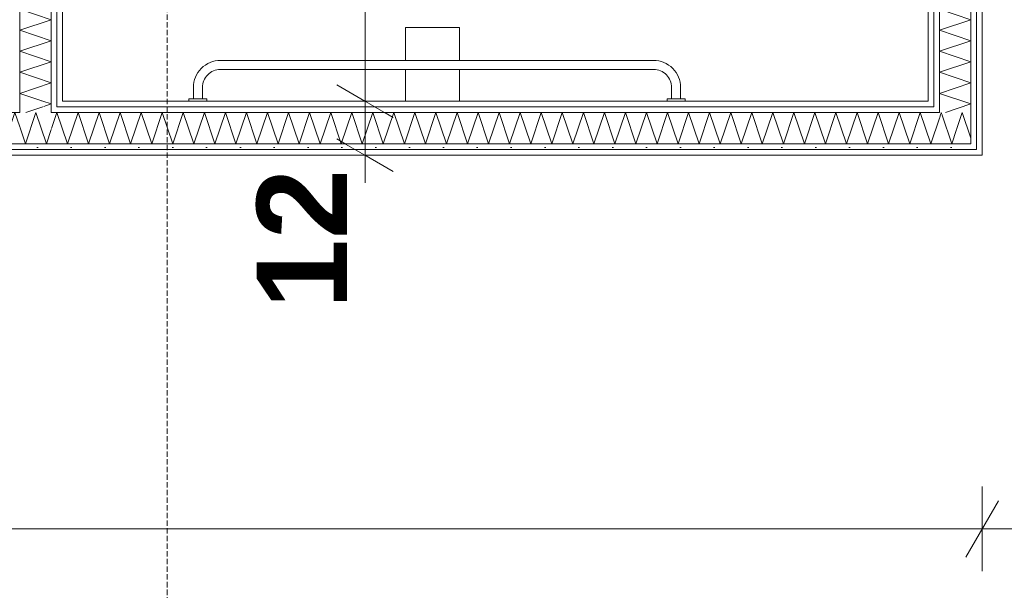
# Model space of a CAD drawing. Extents: x -7314 to 11761, y 144 to 9383.
# Tile 131 of 193: x 2996 to 3215, y 8239 to 8366. Entities that reach past the tile are written whole.
import ezdxf
from ezdxf.xclip import XClip

# ---------------------------------------------------------------- set-up
doc = ezdxf.new("R2010")
doc.units = 0
doc.header["$MEASUREMENT"] = 0
doc.header["$XCLIPFRAME"] = 0
doc.linetypes.add('Krawędzie ukryte', pattern=[68, 48, -20])
doc.linetypes.add('Wipeout_Contour', pattern=[20000, 0, -20000])
for name, color, linetype in [('FORMA - Arch 01 - 220-A Ściany', 7, 'Continuous'), ('FORMA - Arch 01 - 410-K Osie', 7, 'Continuous'), ('FORMA - Arch 01 - 540-I Ogrzewanie', 7, 'Continuous'), ('FORMA - Arch 02 - Strefy', 7, 'Continuous'), ('FORMA - Arch 04 - Wymiary ogólne', 7, 'Continuous')]:
    doc.layers.add(name, color=color, linetype=linetype)
doc.styles.add('STYL_AUTOMATYCZNY_2', font='arial.ttf')
doc.styles.add('STYL_AUTOMATYCZNY_9', font='arial.ttf')
pattern_1 = [(0, (4185.3, -5972.398), (0, 7.5), [0, -7.5])]

# ---------------------------------------------------------------- blocks, each defined once
blk = doc.blocks.new('*X118')
at = {"layer": 'FORMA - Arch 01 - 220-A Ściany', "color": 7, "linetype": 'Continuous', "lineweight": 5, "ltscale": 0.025}
for p, q in [((3200.53, 8345.08), (3200.63, 8345.4)), ((3200.63, 8345.4), (3200.85, 8344.76)), ((3204.03, 8341.58), (3205.3, 8345.4)), ((3205.3, 8345.4), (3207.21, 8339.68))]:
    blk.add_line(p, q, dxfattribs=at)
blk = doc.blocks.new('*X121')
at = {"layer": 'FORMA - Arch 01 - 220-A Ściany', "color": 7, "linetype": 'Continuous', "lineweight": 5, "ltscale": 0.025}
for p, q in [((3200.21, 8344.12), (3200.53, 8345.08)), ((3200.85, 8344.76), (3202.97, 8338.4)), ((3202.97, 8338.4), (3204.03, 8341.58))]:
    blk.add_line(p, q, dxfattribs=at)
blk = doc.blocks.new('*X122')
at = {"layer": 'FORMA - Arch 01 - 220-A Ściany', "color": 7, "linetype": 'Continuous', "lineweight": 5, "ltscale": 0.025}
for p, q in [((3003.37, 8341.62), (3004.63, 8345.4)), ((3004.63, 8345.4), (3006.97, 8338.4)), ((3006.97, 8338.4), (3009.3, 8345.4)), ((3009.3, 8345.4), (3011.63, 8338.4)), ((3011.63, 8338.4), (3013.97, 8345.4)), ((3013.97, 8345.4), (3016.3, 8338.4)), ((3016.3, 8338.4), (3018.63, 8345.4)), ((3018.63, 8345.4), (3020.97, 8338.4)), ((3020.97, 8338.4), (3023.3, 8345.4)), ((3023.3, 8345.4), (3025.63, 8338.4)), ((3025.63, 8338.4), (3027.97, 8345.4)), ((3027.97, 8345.4), (3030.3, 8338.4)), ((3030.3, 8338.4), (3032.63, 8345.4)), ((3032.63, 8345.4), (3034.97, 8338.4)), ((3034.97, 8338.4), (3037.3, 8345.4)), ((3037.3, 8345.4), (3039.63, 8338.4)), ((3039.63, 8338.4), (3041.97, 8345.4)), ((3041.97, 8345.4), (3044.3, 8338.4)), ((3044.3, 8338.4), (3046.63, 8345.4)), ((3046.63, 8345.4), (3048.97, 8338.4)), ((3048.97, 8338.4), (3051.3, 8345.4)), ((3051.3, 8345.4), (3053.63, 8338.4)), ((3053.63, 8338.4), (3055.97, 8345.4)), ((3055.97, 8345.4), (3058.3, 8338.4)), ((3058.3, 8338.4), (3060.63, 8345.4)), ((3060.63, 8345.4), (3062.97, 8338.4)), ((3062.97, 8338.4), (3065.3, 8345.4)), ((3065.3, 8345.4), (3067.63, 8338.4)), ((3067.63, 8338.4), (3069.97, 8345.4)), ((3069.97, 8345.4), (3072.3, 8338.4)), ((3072.3, 8338.4), (3074.63, 8345.4)), ((3074.63, 8345.4), (3076.97, 8338.4)), ((3076.97, 8338.4), (3079.3, 8345.4)), ((3079.3, 8345.4), (3081.63, 8338.4)), ((3081.63, 8338.4), (3083.97, 8345.4)), ((3083.97, 8345.4), (3086.3, 8338.4)), ((3086.3, 8338.4), (3088.63, 8345.4)), ((3088.63, 8345.4), (3090.97, 8338.4)), ((3090.97, 8338.4), (3093.3, 8345.4)), ((3093.3, 8345.4), (3095.63, 8338.4)), ((3095.63, 8338.4), (3097.97, 8345.4)), ((3097.97, 8345.4), (3100.3, 8338.4)), ((3100.3, 8338.4), (3102.63, 8345.4)), ((3102.63, 8345.4), (3104.97, 8338.4)), ((3104.97, 8338.4), (3107.3, 8345.4)), ((3107.3, 8345.4), (3109.63, 8338.4)), ((3109.63, 8338.4), (3111.97, 8345.4)), ((3111.97, 8345.4), (3114.3, 8338.4)), ((3114.3, 8338.4), (3116.63, 8345.4)), ((3116.63, 8345.4), (3118.97, 8338.4)), ((3118.97, 8338.4), (3121.3, 8345.4)), ((3121.3, 8345.4), (3123.63, 8338.4)), ((3123.63, 8338.4), (3125.97, 8345.4)), ((3125.97, 8345.4), (3128.3, 8338.4)), ((3128.3, 8338.4), (3130.63, 8345.4)), ((3130.63, 8345.4), (3132.97, 8338.4)), ((3132.97, 8338.4), (3135.3, 8345.4)), ((3135.3, 8345.4), (3137.63, 8338.4)), ((3137.63, 8338.4), (3139.97, 8345.4)), ((3139.97, 8345.4), (3142.3, 8338.4)), ((3142.3, 8338.4), (3144.63, 8345.4)), ((3144.63, 8345.4), (3146.97, 8338.4)), ((3146.97, 8338.4), (3149.3, 8345.4)), ((3149.3, 8345.4), (3151.63, 8338.4)), ((3151.63, 8338.4), (3153.97, 8345.4)), ((3153.97, 8345.4), (3156.3, 8338.4)), ((3156.3, 8338.4), (3158.63, 8345.4)), ((3158.63, 8345.4), (3160.97, 8338.4)), ((3160.97, 8338.4), (3163.3, 8345.4)), ((3163.3, 8345.4), (3165.63, 8338.4)), ((3165.63, 8338.4), (3167.97, 8345.4)), ((3167.97, 8345.4), (3170.3, 8338.4)), ((3170.3, 8338.4), (3172.63, 8345.4)), ((3172.63, 8345.4), (3174.97, 8338.4)), ((3174.97, 8338.4), (3177.3, 8345.4)), ((3177.3, 8345.4), (3179.63, 8338.4)), ((3179.63, 8338.4), (3181.97, 8345.4)), ((3181.97, 8345.4), (3184.3, 8338.4)), ((3184.3, 8338.4), (3186.63, 8345.4)), ((3186.63, 8345.4), (3188.97, 8338.4)), ((3188.97, 8338.4), (3191.3, 8345.4)), ((3191.3, 8345.4), (3193.63, 8338.4)), ((3193.63, 8338.4), (3195.97, 8345.4)), ((3195.97, 8345.4), (3198.3, 8338.4)), ((3198.3, 8338.4), (3200.21, 8344.12))]:
    blk.add_line(p, q, dxfattribs=at)
blk = doc.blocks.new('*X123')
at = {"layer": 'FORMA - Arch 01 - 220-A Ściany', "color": 7, "linetype": 'Continuous', "lineweight": 5, "ltscale": 0.025}
for p, q in [((2997.63, 8338.4), (2999.97, 8345.4)), ((2999.97, 8345.4), (3002.3, 8338.4)), ((2996.37, 8342.17), (2997.63, 8338.4)), ((3002.3, 8338.4), (3003.37, 8341.62))]:
    blk.add_line(p, q, dxfattribs=at)
blk = doc.blocks.new('*X124')
at = {"layer": 'FORMA - Arch 01 - 220-A Ściany', "color": 7, "linetype": 'Continuous', "lineweight": 5, "ltscale": 0.025}
for p, q in [((2801.97, 8339.4), (2803.97, 8345.4)), ((2803.97, 8345.4), (2806.3, 8338.4)), ((2806.3, 8338.4), (2808.63, 8345.4)), ((2808.63, 8345.4), (2810.97, 8338.4)), ((2810.97, 8338.4), (2813.3, 8345.4)), ((2813.3, 8345.4), (2815.63, 8338.4)), ((2815.63, 8338.4), (2817.97, 8345.4)), ((2817.97, 8345.4), (2820.3, 8338.4)), ((2820.3, 8338.4), (2822.63, 8345.4)), ((2822.63, 8345.4), (2824.97, 8338.4)), ((2824.97, 8338.4), (2827.3, 8345.4)), ((2827.3, 8345.4), (2829.63, 8338.4)), ((2829.63, 8338.4), (2831.97, 8345.4)), ((2831.97, 8345.4), (2834.3, 8338.4)), ((2834.3, 8338.4), (2836.63, 8345.4)), ((2836.63, 8345.4), (2838.97, 8338.4)), ((2838.97, 8338.4), (2841.3, 8345.4)), ((2841.3, 8345.4), (2843.63, 8338.4)), ((2843.63, 8338.4), (2845.97, 8345.4)), ((2845.97, 8345.4), (2848.3, 8338.4)), ((2848.3, 8338.4), (2850.63, 8345.4)), ((2850.63, 8345.4), (2852.97, 8338.4)), ((2852.97, 8338.4), (2855.3, 8345.4)), ((2855.3, 8345.4), (2857.63, 8338.4)), ((2857.63, 8338.4), (2859.97, 8345.4)), ((2859.97, 8345.4), (2862.3, 8338.4)), ((2862.3, 8338.4), (2864.63, 8345.4)), ((2864.63, 8345.4), (2866.97, 8338.4)), ((2866.97, 8338.4), (2869.3, 8345.4)), ((2869.3, 8345.4), (2871.63, 8338.4)), ((2871.63, 8338.4), (2873.97, 8345.4)), ((2873.97, 8345.4), (2876.3, 8338.4)), ((2876.3, 8338.4), (2878.63, 8345.4)), ((2878.63, 8345.4), (2880.97, 8338.4)), ((2880.97, 8338.4), (2883.3, 8345.4)), ((2883.3, 8345.4), (2885.63, 8338.4)), ((2885.63, 8338.4), (2887.97, 8345.4)), ((2887.97, 8345.4), (2890.3, 8338.4)), ((2890.3, 8338.4), (2892.63, 8345.4)), ((2892.63, 8345.4), (2894.97, 8338.4)), ((2894.97, 8338.4), (2897.3, 8345.4)), ((2897.3, 8345.4), (2899.63, 8338.4)), ((2899.63, 8338.4), (2901.97, 8345.4)), ((2901.97, 8345.4), (2904.3, 8338.4)), ((2904.3, 8338.4), (2906.63, 8345.4)), ((2906.63, 8345.4), (2908.97, 8338.4)), ((2908.97, 8338.4), (2911.3, 8345.4)), ((2911.3, 8345.4), (2913.63, 8338.4)), ((2913.63, 8338.4), (2915.97, 8345.4)), ((2915.97, 8345.4), (2918.3, 8338.4)), ((2918.3, 8338.4), (2920.63, 8345.4)), ((2920.63, 8345.4), (2922.97, 8338.4)), ((2922.97, 8338.4), (2925.3, 8345.4)), ((2925.3, 8345.4), (2927.63, 8338.4)), ((2927.63, 8338.4), (2929.97, 8345.4)), ((2929.97, 8345.4), (2932.3, 8338.4)), ((2932.3, 8338.4), (2934.63, 8345.4)), ((2934.63, 8345.4), (2936.97, 8338.4)), ((2936.97, 8338.4), (2939.3, 8345.4)), ((2939.3, 8345.4), (2941.63, 8338.4)), ((2941.63, 8338.4), (2943.97, 8345.4)), ((2943.97, 8345.4), (2946.3, 8338.4)), ((2946.3, 8338.4), (2948.63, 8345.4)), ((2948.63, 8345.4), (2950.97, 8338.4)), ((2950.97, 8338.4), (2953.3, 8345.4)), ((2953.3, 8345.4), (2955.63, 8338.4)), ((2955.63, 8338.4), (2957.97, 8345.4)), ((2957.97, 8345.4), (2960.3, 8338.4)), ((2960.3, 8338.4), (2962.63, 8345.4)), ((2962.63, 8345.4), (2964.97, 8338.4)), ((2964.97, 8338.4), (2967.3, 8345.4)), ((2967.3, 8345.4), (2969.63, 8338.4)), ((2969.63, 8338.4), (2971.97, 8345.4)), ((2971.97, 8345.4), (2974.3, 8338.4)), ((2974.3, 8338.4), (2976.63, 8345.4)), ((2976.63, 8345.4), (2978.97, 8338.4)), ((2978.97, 8338.4), (2981.3, 8345.4)), ((2981.3, 8345.4), (2983.63, 8338.4)), ((2983.63, 8338.4), (2985.97, 8345.4)), ((2985.97, 8345.4), (2988.3, 8338.4)), ((2988.3, 8338.4), (2990.63, 8345.4)), ((2990.63, 8345.4), (2992.97, 8338.4)), ((2992.97, 8338.4), (2995.3, 8345.4)), ((2995.3, 8345.4), (2996.37, 8342.17))]:
    blk.add_line(p, q, dxfattribs=at)
blk = doc.blocks.new('*X148')
at = {"layer": 'FORMA - Arch 01 - 220-A Ściany', "color": 7, "linetype": 'Continuous', "lineweight": 5, "ltscale": 0.025}
for p, q in [((3003.37, 8347.27), (3001.49, 8347.9)), ((3001.51, 8346.65), (3003.37, 8347.27))]:
    blk.add_line(p, q, dxfattribs=at)
blk = doc.blocks.new('*X149')
at = {"layer": 'FORMA - Arch 01 - 220-A Ściany', "color": 7, "linetype": 'Continuous', "lineweight": 5, "ltscale": 0.025}
blk.add_line((2997.76, 8345.4), (3001.51, 8346.65), dxfattribs=at)
blk = doc.blocks.new('*X151')
at = {"layer": 'FORMA - Arch 01 - 220-A Ściany', "color": 7, "linetype": 'Continuous', "lineweight": 5, "ltscale": 0.025}
for p, q in [((3003.37, 8365.94), (2996.37, 8368.27)), ((2996.37, 8363.6), (3003.37, 8365.94)), ((3003.37, 8361.27), (2996.37, 8363.6)), ((2996.37, 8358.94), (3003.37, 8361.27)), ((3003.37, 8356.6), (2996.37, 8358.94)), ((2996.37, 8354.27), (3003.37, 8356.6)), ((3003.37, 8351.94), (2996.37, 8354.27)), ((2996.37, 8349.6), (3003.37, 8351.94)), ((3001.49, 8347.9), (2996.37, 8349.6))]:
    blk.add_line(p, q, dxfattribs=at)
blk = doc.blocks.new('*X153')
at = {"layer": 'FORMA - Arch 01 - 220-A Ściany', "color": 7, "linetype": 'Continuous', "lineweight": 5, "ltscale": 0.025}
for p, q in [((3200.21, 8475.6), (3204.61, 8477.07)), ((3207.21, 8473.27), (3200.21, 8475.6)), ((3200.21, 8470.94), (3207.21, 8473.27)), ((3207.21, 8468.6), (3200.21, 8470.94)), ((3200.21, 8466.27), (3207.21, 8468.6)), ((3207.21, 8463.94), (3200.21, 8466.27)), ((3200.21, 8461.6), (3207.21, 8463.94)), ((3207.21, 8459.27), (3200.21, 8461.6)), ((3200.21, 8456.94), (3207.21, 8459.27)), ((3207.21, 8454.6), (3200.21, 8456.94)), ((3200.21, 8452.27), (3207.21, 8454.6)), ((3207.21, 8449.94), (3200.21, 8452.27)), ((3200.21, 8447.6), (3207.21, 8449.94)), ((3207.21, 8445.27), (3200.21, 8447.6)), ((3200.21, 8442.94), (3207.21, 8445.27)), ((3207.21, 8440.6), (3200.21, 8442.94)), ((3200.21, 8438.27), (3207.21, 8440.6)), ((3207.21, 8435.94), (3200.21, 8438.27)), ((3200.21, 8433.6), (3207.21, 8435.94)), ((3207.21, 8431.27), (3200.21, 8433.6)), ((3200.21, 8428.94), (3207.21, 8431.27)), ((3207.21, 8426.6), (3200.21, 8428.94)), ((3200.21, 8424.27), (3207.21, 8426.6)), ((3207.21, 8421.94), (3200.21, 8424.27)), ((3200.21, 8419.6), (3207.21, 8421.94)), ((3207.21, 8417.27), (3200.21, 8419.6)), ((3200.21, 8414.94), (3207.21, 8417.27)), ((3207.21, 8412.6), (3200.21, 8414.94)), ((3200.21, 8410.27), (3207.21, 8412.6)), ((3207.21, 8407.94), (3200.21, 8410.27)), ((3200.21, 8405.6), (3207.21, 8407.94)), ((3207.21, 8403.27), (3200.21, 8405.6)), ((3200.21, 8400.94), (3207.21, 8403.27)), ((3207.21, 8398.6), (3200.21, 8400.94)), ((3200.21, 8396.27), (3207.21, 8398.6)), ((3207.21, 8393.94), (3200.21, 8396.27)), ((3200.21, 8391.6), (3207.21, 8393.94)), ((3207.21, 8389.27), (3200.21, 8391.6)), ((3200.21, 8386.94), (3207.21, 8389.27)), ((3207.21, 8384.6), (3200.21, 8386.94)), ((3200.21, 8382.27), (3207.21, 8384.6)), ((3207.21, 8379.94), (3200.21, 8382.27)), ((3200.21, 8377.6), (3207.21, 8379.94)), ((3207.21, 8375.27), (3200.21, 8377.6)), ((3200.21, 8372.94), (3207.21, 8375.27)), ((3207.21, 8370.6), (3200.21, 8372.94)), ((3200.21, 8368.27), (3207.21, 8370.6)), ((3207.21, 8365.94), (3200.21, 8368.27)), ((3200.21, 8363.6), (3207.21, 8365.94)), ((3207.21, 8361.27), (3200.21, 8363.6)), ((3200.21, 8358.94), (3207.21, 8361.27)), ((3207.21, 8356.6), (3200.21, 8358.94)), ((3200.21, 8354.27), (3207.21, 8356.6)), ((3207.21, 8351.94), (3200.21, 8354.27)), ((3200.21, 8349.6), (3207.21, 8351.94)), ((3207.21, 8347.27), (3200.21, 8349.6)), ((3201.59, 8345.4), (3207.21, 8347.27))]:
    blk.add_line(p, q, dxfattribs=at)
blk = doc.blocks.new('Rysunek_1_1', base_point=(4185.3, -5972.4))
at = {"layer": 'FORMA - Arch 01 - 220-A Ściany', "linetype": 'Continuous', "lineweight": 5}
h = blk.add_hatch(dxfattribs=at)
h.set_pattern_fill('Gips_0001', style=0, pattern_type=2)
h.set_pattern_definition(pattern_1)
h.paths.add_polyline_path([(2995.12, 8345.4), (2996.37, 8345.4), (2996.37, 8346.65), (2995.12, 8346.65)])
at = {"layer": 'FORMA - Arch 04 - Wymiary ogólne', "color": 154, "linetype": 'Continuous', "lineweight": 13, "ltscale": 0.025}
for p, q in [((3209.71, 8262.42), (3209.71, 8243.67)), ((3206.1, 8246.79), (3213.32, 8259.29)), ((3209.71, 8253.04), (2427.21, 8253.04)), ((4190.62, 8253.04), (3209.71, 8253.04))]:
    blk.add_line(p, q, dxfattribs=at)
at = {"layer": 'FORMA - Arch 04 - Wymiary ogólne', "color": 154, "linetype": 'Continuous', "lineweight": 13, "insert": (3068.92, 8301.78), "char_height": 20, "width": 30.509, "attachment_point": 7, "rotation": 90, "style": 'STYL_AUTOMATYCZNY_9'}
blk.add_mtext('\\A1;{\\pql;\\fArial|b1|i0|c238|p0;\\W1.000000;12}', dxfattribs=at)
at = {"color": 254, "linetype": 'Wipeout_Contour', "lineweight": 0, "ltscale": 26799.644008}
blk.add_wipeout([(3209.71, 8337.15), (3208.46, 8337.15), (3209.71, 8335.9)], dxfattribs=at).dxf.layer = 'FORMA - Arch 01 - 220-A Ściany'
at = {"color": 254, "linetype": 'Wipeout_Contour', "lineweight": 0, "ltscale": 36392.855395}
blk.add_wipeout([(3197.71, 8756.9), (3005.87, 8756.9), (3005.87, 8347.9), (3197.71, 8347.9)], dxfattribs=at).dxf.layer = 'FORMA - Arch 02 - Strefy'
at = {"layer": 'FORMA - Arch 01 - 220-A Ściany', "linetype": 'Continuous', "lineweight": 5}
h = blk.add_hatch(dxfattribs=at)
h.set_pattern_fill('Gips_0001', style=0, pattern_type=2)
h.set_pattern_definition(pattern_1)
h.paths.add_polyline_path([(3209.71, 8337.15), (3208.46, 8337.15), (3209.71, 8335.9)])
at = {"color": 254, "linetype": 'Wipeout_Contour', "lineweight": 0, "ltscale": 26818.188292}
blk.add_wipeout([(3198.96, 8347.9), (3197.71, 8347.9), (3198.96, 8346.65)], dxfattribs=at).dxf.layer = 'FORMA - Arch 01 - 220-A Ściany'
at = {"layer": 'FORMA - Arch 01 - 220-A Ściany', "linetype": 'Continuous', "lineweight": 5}
h = blk.add_hatch(dxfattribs=at)
h.set_pattern_fill('Gips_0001', style=0, pattern_type=2)
h.set_pattern_definition(pattern_1)
h.paths.add_polyline_path([(3198.96, 8347.9), (3197.71, 8347.9), (3198.96, 8346.65)])
at = {"color": 254, "linetype": 'Wipeout_Contour', "lineweight": 0, "ltscale": 26801.796992}
blk.add_wipeout([(3208.46, 8338.4), (3207.21, 8338.4), (3208.46, 8337.15)], dxfattribs=at).dxf.layer = 'FORMA - Arch 01 - 220-A Ściany'
at = {"layer": 'FORMA - Arch 01 - 220-A Ściany', "linetype": 'Continuous', "lineweight": 5}
h = blk.add_hatch(dxfattribs=at)
h.set_pattern_fill('Gips_0001', style=0, pattern_type=2)
h.set_pattern_definition(pattern_1)
h.paths.add_polyline_path([(3208.46, 8338.4), (3207.21, 8338.4), (3208.46, 8337.15)])
at = {"color": 254, "linetype": 'Wipeout_Contour', "lineweight": 0, "ltscale": 26816.028653}
blk.add_wipeout([(3200.21, 8346.65), (3198.96, 8346.65), (3200.21, 8345.4)], dxfattribs=at).dxf.layer = 'FORMA - Arch 01 - 220-A Ściany'
at = {"layer": 'FORMA - Arch 01 - 220-A Ściany', "linetype": 'Continuous', "lineweight": 5}
h = blk.add_hatch(dxfattribs=at)
h.set_pattern_fill('Gips_0001', style=0, pattern_type=2)
h.set_pattern_definition(pattern_1)
h.paths.add_polyline_path([(3200.21, 8346.65), (3198.96, 8346.65), (3200.21, 8345.4)])
at = {"color": 254, "linetype": 'Wipeout_Contour', "lineweight": 0, "ltscale": 26797.4544}
blk.add_wipeout([(3208.46, 8337.15), (3208.46, 8335.9), (3209.71, 8335.9)], dxfattribs=at).dxf.layer = 'FORMA - Arch 01 - 220-A Ściany'
at = {"layer": 'FORMA - Arch 01 - 220-A Ściany', "linetype": 'Continuous', "lineweight": 5}
h = blk.add_hatch(dxfattribs=at)
h.set_pattern_fill('Gips_0001', style=0, pattern_type=2)
h.set_pattern_definition(pattern_1)
h.paths.add_polyline_path([(3208.46, 8337.15), (3208.46, 8335.9), (3209.71, 8335.9)])
at = {"layer": 'FORMA - Arch 01 - 220-A Ściany', "color": 7, "linetype": 'Continuous', "lineweight": 15, "ltscale": 0.025, "flags": 128}
blk.add_lwpolyline([(3209.71, 8335.9), (3209.71, 8337.15)], dxfattribs=at)
at = {"color": 254, "linetype": 'Wipeout_Contour', "lineweight": 0, "ltscale": 26815.997792}
blk.add_wipeout([(3197.71, 8347.9), (3197.71, 8346.65), (3198.96, 8346.65)], dxfattribs=at).dxf.layer = 'FORMA - Arch 01 - 220-A Ściany'
at = {"color": 254, "linetype": 'Wipeout_Contour', "lineweight": 0, "ltscale": 26812.625013}
blk.add_wipeout([(3207.21, 8345.4), (3200.21, 8345.4), (3207.21, 8338.4)], dxfattribs=at).dxf.layer = 'FORMA - Arch 01 - 220-A Ściany'
at = {"layer": 'FORMA - Arch 01 - 220-A Ściany', "linetype": 'Continuous', "lineweight": 5}
h = blk.add_hatch(dxfattribs=at)
h.set_pattern_fill('Gips_0001', style=0, pattern_type=2)
h.set_pattern_definition(pattern_1)
h.paths.add_polyline_path([(3197.71, 8347.9), (3197.71, 8346.65), (3198.96, 8346.65)])
at = {"color": 7, "linetype": 'Continuous', "lineweight": 13, "ltscale": 0.025}
blk.add_blockref('*X118', (0, 0), dxfattribs=at)
at = {"color": 254, "linetype": 'Wipeout_Contour', "lineweight": 0, "ltscale": 35438.717045}
blk.add_wipeout([(2776.55, 8337.15), (2776.55, 8335.9), (3208.46, 8335.9), (3208.46, 8337.15)], dxfattribs=at).dxf.layer = 'FORMA - Arch 01 - 220-A Ściany'
at = {"layer": 'FORMA - Arch 01 - 220-A Ściany', "linetype": 'Continuous', "lineweight": 5}
h = blk.add_hatch(dxfattribs=at)
h.set_pattern_fill('Gips_0001', style=0, pattern_type=2)
h.set_pattern_definition(pattern_1)
h.paths.add_polyline_path([(2776.55, 8337.15), (2776.55, 8335.9), (3208.46, 8335.9), (3208.46, 8337.15)])
at = {"layer": 'FORMA - Arch 01 - 220-A Ściany', "color": 7, "linetype": 'Continuous', "lineweight": 15, "ltscale": 0.025, "flags": 128}
blk.add_lwpolyline([(2776.55, 8335.9), (3209.71, 8335.9)], dxfattribs=at)
at = {"layer": 'FORMA - Arch 04 - Wymiary ogólne', "color": 154, "linetype": 'Continuous', "lineweight": 13, "ltscale": 0.025}
for p, q in [((3082.3, 8335.9), (3063.55, 8335.9)), ((3072.92, 8329.78), (3072.92, 8335.9))]:
    blk.add_line(p, q, dxfattribs=at)
at = {"color": 254, "linetype": 'Wipeout_Contour', "lineweight": 0, "ltscale": 35621.589824}
blk.add_wipeout([(3005.87, 8346.65), (3197.71, 8346.65), (3197.71, 8347.9), (3005.87, 8347.9)], dxfattribs=at).dxf.layer = 'FORMA - Arch 01 - 220-A Ściany'
at = {"color": 254, "linetype": 'Wipeout_Contour', "lineweight": 0, "ltscale": 26813.838257}
blk.add_wipeout([(3198.96, 8346.65), (3198.96, 8345.4), (3200.21, 8345.4)], dxfattribs=at).dxf.layer = 'FORMA - Arch 01 - 220-A Ściany'
at = {"layer": 'FORMA - Arch 01 - 220-A Ściany', "linetype": 'Continuous', "lineweight": 5}
h = blk.add_hatch(dxfattribs=at)
h.set_pattern_fill('Gips_0001', style=0, pattern_type=2)
h.set_pattern_definition(pattern_1)
h.paths.add_polyline_path([(3005.87, 8346.65), (3197.71, 8346.65), (3197.71, 8347.9), (3005.87, 8347.9)])
h = blk.add_hatch(dxfattribs=at)
h.set_pattern_fill('Gips_0001', style=0, pattern_type=2)
h.set_pattern_definition(pattern_1)
h.paths.add_polyline_path([(3198.96, 8346.65), (3198.96, 8345.4), (3200.21, 8345.4)])
at = {"color": 254, "linetype": 'Wipeout_Contour', "lineweight": 0, "ltscale": 26799.607279}
blk.add_wipeout([(3207.21, 8338.4), (3207.21, 8337.15), (3208.46, 8337.15)], dxfattribs=at).dxf.layer = 'FORMA - Arch 01 - 220-A Ściany'
at = {"layer": 'FORMA - Arch 01 - 220-A Ściany', "linetype": 'Continuous', "lineweight": 5}
h = blk.add_hatch(dxfattribs=at)
h.set_pattern_fill('Gips_0001', style=0, pattern_type=2)
h.set_pattern_definition(pattern_1)
h.paths.add_polyline_path([(3207.21, 8338.4), (3207.21, 8337.15), (3208.46, 8337.15)])
at = {"color": 254, "linetype": 'Wipeout_Contour', "lineweight": 0, "ltscale": 35487.117268}
blk.add_wipeout([(3004.62, 8346.65), (3005.87, 8346.65), (3005.87, 8347.9), (3004.62, 8347.9)], dxfattribs=at).dxf.layer = 'FORMA - Arch 01 - 220-A Ściany'
at = {"layer": 'FORMA - Arch 01 - 220-A Ściany', "linetype": 'Continuous', "lineweight": 5}
h = blk.add_hatch(dxfattribs=at)
h.set_pattern_fill('Gips_0001', style=0, pattern_type=2)
h.set_pattern_definition(pattern_1)
h.paths.add_polyline_path([(3004.62, 8346.65), (3005.87, 8346.65), (3005.87, 8347.9), (3004.62, 8347.9)])
at = {"layer": 'FORMA - Arch 01 - 220-A Ściany', "color": 7, "linetype": 'Continuous', "lineweight": 15, "ltscale": 0.025, "flags": 128}
blk.add_lwpolyline([(3197.71, 8347.9), (3005.87, 8347.9)], dxfattribs=at)
at = {"color": 254, "linetype": 'Wipeout_Contour', "lineweight": 0, "ltscale": 35442.524519}
blk.add_wipeout([(3207.21, 8338.4), (2776.55, 8338.4), (2776.55, 8337.15), (3207.21, 8337.15)], dxfattribs=at).dxf.layer = 'FORMA - Arch 01 - 220-A Ściany'
at = {"layer": 'FORMA - Arch 01 - 220-A Ściany', "linetype": 'Continuous', "lineweight": 5}
h = blk.add_hatch(dxfattribs=at)
h.set_pattern_fill('Gips_0001', style=0, pattern_type=2)
h.set_pattern_definition(pattern_1)
h.paths.add_polyline_path([(3207.21, 8338.4), (2776.55, 8338.4), (2776.55, 8337.15), (3207.21, 8337.15)])
at = {"layer": 'FORMA - Arch 01 - 220-A Ściany', "color": 7, "linetype": 'Continuous', "lineweight": 13, "ltscale": 0.025}
for p, q in [((2776.55, 8337.15), (3207.21, 8337.15)), ((3207.21, 8337.15), (3208.46, 8337.15))]:
    blk.add_line(p, q, dxfattribs=at)
at = {"color": 254, "linetype": 'Wipeout_Contour', "lineweight": 0, "ltscale": 35999.932961}
blk.add_wipeout([(3197.71, 8347.9), (3198.96, 8347.9), (3198.96, 8477.07), (3197.71, 8477.07)], dxfattribs=at).dxf.layer = 'FORMA - Arch 01 - 220-A Ściany'
at = {"color": 254, "linetype": 'Wipeout_Contour', "lineweight": 0, "ltscale": 35616.950705}
blk.add_wipeout([(3004.62, 8345.4), (3198.96, 8345.4), (3198.96, 8346.65), (3004.62, 8346.65)], dxfattribs=at).dxf.layer = 'FORMA - Arch 01 - 220-A Ściany'
at = {"color": 254, "linetype": 'Wipeout_Contour', "lineweight": 0, "ltscale": 35633.359467}
blk.add_wipeout([(3093.87, 8364.2), (3081.87, 8364.2), (3081.87, 8347.9), (3093.87, 8347.9)], dxfattribs=at).dxf.layer = 'FORMA - Arch 01 - 540-I Ogrzewanie'
at = {"layer": 'FORMA - Arch 01 - 220-A Ściany', "linetype": 'Continuous', "lineweight": 5}
h = blk.add_hatch(dxfattribs=at)
h.set_pattern_fill('Gips_0001', style=0, pattern_type=2)
h.set_pattern_definition(pattern_1)
h.paths.add_polyline_path([(3197.71, 8347.9), (3198.96, 8347.9), (3198.96, 8477.07), (3197.71, 8477.07)])
h = blk.add_hatch(dxfattribs=at)
h.set_pattern_fill('Gips_0001', style=0, pattern_type=2)
h.set_pattern_definition(pattern_1)
h.paths.add_polyline_path([(3004.62, 8345.4), (3198.96, 8345.4), (3198.96, 8346.65), (3004.62, 8346.65)])
at = {"layer": 'FORMA - Arch 01 - 220-A Ściany', "color": 7, "linetype": 'Continuous', "lineweight": 15, "ltscale": 0.025, "flags": 128}
blk.add_lwpolyline([(3197.71, 8477.07), (3197.71, 8347.9)], dxfattribs=at)
at = {"layer": 'FORMA - Arch 01 - 540-I Ogrzewanie', "color": 6, "linetype": 'Continuous', "lineweight": 15, "ltscale": 0.025, "flags": 128}
blk.add_lwpolyline([(3093.87, 8364.2), (3093.87, 8347.9), (3081.87, 8347.9), (3081.87, 8364.2)], close=True, dxfattribs=at)
at = {"color": 254, "linetype": 'Wipeout_Contour', "lineweight": 0, "ltscale": 35995.17002}
blk.add_wipeout([(3208.46, 8477.07), (3208.46, 8337.15), (3209.71, 8337.15), (3209.71, 8477.07)], dxfattribs=at).dxf.layer = 'FORMA - Arch 01 - 220-A Ściany'
at = {"color": 254, "linetype": 'Wipeout_Contour', "lineweight": 0, "ltscale": 26803.005719}
blk.add_wipeout([(3200.21, 8345.4), (3200.21, 8338.4), (3207.21, 8338.4)], dxfattribs=at).dxf.layer = 'FORMA - Arch 01 - 220-A Ściany'
at = {"layer": 'FORMA - Arch 01 - 220-A Ściany', "linetype": 'Continuous', "lineweight": 5}
h = blk.add_hatch(dxfattribs=at)
h.set_pattern_fill('Gips_0001', style=0, pattern_type=2)
h.set_pattern_definition(pattern_1)
h.paths.add_polyline_path([(3208.46, 8477.07), (3208.46, 8337.15), (3209.71, 8337.15), (3209.71, 8477.07)])
at = {"layer": 'FORMA - Arch 01 - 220-A Ściany', "color": 7, "linetype": 'Continuous', "lineweight": 13, "ltscale": 0.025}
blk.add_line((3207.21, 8338.4), (3207.21, 8345.4), dxfattribs=at)
at = {"layer": 'FORMA - Arch 01 - 220-A Ściany', "color": 7, "linetype": 'Continuous', "lineweight": 15, "ltscale": 0.025, "flags": 128}
blk.add_lwpolyline([(3209.71, 8337.15), (3209.71, 8477.07)], dxfattribs=at)
at = {"color": 7, "linetype": 'Continuous', "lineweight": 13, "ltscale": 0.025}
blk.add_blockref('*X121', (0, 0), dxfattribs=at)
at = {"color": 254, "linetype": 'Wipeout_Contour', "lineweight": 0, "ltscale": 35480.719288}
blk.add_wipeout([(3003.37, 8345.4), (3004.62, 8345.4), (3004.62, 8346.65), (3003.37, 8346.65)], dxfattribs=at).dxf.layer = 'FORMA - Arch 01 - 220-A Ściany'
at = {"color": 254, "linetype": 'Wipeout_Contour', "lineweight": 0, "ltscale": 284945.553578}
blk.add_wipeout([(3033.87, 8347.9), (3037.87, 8347.9), (3037.87, 8348.4), (3036.87, 8348.4), (3036.87, 8350.9), (3036.87, 8350.9), (3038.05, 8353.73), (3040.87, 8354.9), (3040.87, 8354.9), (3136.87, 8354.9), (3136.87, 8354.9), (3139.7, 8353.73), (3140.87, 8350.9), (3140.87, 8350.9), (3140.87, 8348.4), (3139.87, 8348.4), (3139.87, 8347.9), (3143.87, 8347.9), (3143.87, 8348.4), (3142.87, 8348.4), (3142.87, 8350.9), (3142.87, 8350.9), (3141.12, 8355.14), (3136.87, 8356.9), (3136.87, 8356.9), (3040.87, 8356.9), (3040.87, 8356.9), (3036.63, 8355.14), (3034.87, 8350.9), (3034.87, 8350.9), (3034.87, 8348.4), (3033.87, 8348.4)], dxfattribs=at).dxf.layer = 'FORMA - Arch 01 - 540-I Ogrzewanie'
at = {"layer": 'FORMA - Arch 01 - 220-A Ściany', "linetype": 'Continuous', "lineweight": 5}
h = blk.add_hatch(dxfattribs=at)
h.set_pattern_fill('Gips_0001', style=0, pattern_type=2)
h.set_pattern_definition(pattern_1)
h.paths.add_polyline_path([(3003.37, 8345.4), (3004.62, 8345.4), (3004.62, 8346.65), (3003.37, 8346.65)])
at = {"layer": 'FORMA - Arch 01 - 220-A Ściany', "color": 7, "linetype": 'Continuous', "lineweight": 13, "ltscale": 0.025}
for p, q in [((3004.62, 8346.65), (3004.62, 8347.9)), ((3198.96, 8346.65), (3004.62, 8346.65))]:
    blk.add_line(p, q, dxfattribs=at)
at = {"layer": 'FORMA - Arch 01 - 540-I Ogrzewanie', "color": 6, "linetype": 'Continuous', "lineweight": 15, "ltscale": 0.025}
for p, q in [((3034.87, 8348.4), (3036.87, 8348.4)), ((3140.87, 8348.4), (3142.87, 8348.4))]:
    blk.add_line(p, q, dxfattribs=at)
at = {"layer": 'FORMA - Arch 01 - 540-I Ogrzewanie', "color": 6, "linetype": 'Continuous', "lineweight": 15, "ltscale": 0.025, "flags": 128}
blk.add_lwpolyline([(3033.87, 8347.9), (3037.87, 8347.9), (3037.87, 8348.4), (3036.87, 8348.4), (3036.87, 8350.9, -0.414214), (3040.87, 8354.9), (3136.87, 8354.9, -0.414214), (3140.87, 8350.9), (3140.87, 8348.4), (3139.87, 8348.4), (3139.87, 8347.9), (3143.87, 8347.9), (3143.87, 8348.4), (3142.87, 8348.4), (3142.87, 8350.9, 0.414214), (3136.87, 8356.9), (3040.87, 8356.9, 0.414214), (3034.87, 8350.9), (3034.87, 8348.4), (3033.87, 8348.4)], format="xyb", close=True, dxfattribs=at)
at = {"layer": 'FORMA - Arch 04 - Wymiary ogólne', "color": 154, "linetype": 'Continuous', "lineweight": 13, "ltscale": 0.025}
for p, q in [((3072.92, 8347.9), (3072.92, 8756.9)), ((3082.3, 8347.9), (3063.55, 8347.9))]:
    blk.add_line(p, q, dxfattribs=at)
at = {"color": 254, "linetype": 'Wipeout_Contour', "lineweight": 0, "ltscale": 35601.533632}
blk.add_wipeout([(3200.21, 8345.4), (3003.37, 8345.4), (3003.37, 8338.4), (3200.21, 8338.4)], dxfattribs=at).dxf.layer = 'FORMA - Arch 01 - 220-A Ściany'
at = {"layer": 'FORMA - Arch 01 - 220-A Ściany', "color": 7, "linetype": 'Continuous', "lineweight": 13, "ltscale": 0.025}
for p, q in [((3200.21, 8345.4), (3200.21, 8346.65)), ((3200.21, 8338.4), (3207.21, 8338.4))]:
    blk.add_line(p, q, dxfattribs=at)
at = {"layer": 'FORMA - Arch 01 - 410-K Osie', "color": 7, "linetype": 'Krawędzie ukryte', "lineweight": 13, "ltscale": 0.025}
blk.add_line((3029.04, 5890.7), (3029.04, 8978.35), dxfattribs=at)
at = {"layer": 'FORMA - Arch 04 - Wymiary ogólne', "color": 154, "linetype": 'Continuous', "lineweight": 13, "ltscale": 0.025}
for p, q in [((3066.67, 8351.51), (3079.17, 8344.29)), ((3072.92, 8335.9), (3072.92, 8347.9)), ((3066.67, 8339.51), (3079.17, 8332.29))]:
    blk.add_line(p, q, dxfattribs=at)
at = {"color": 7, "linetype": 'Continuous', "lineweight": 13, "ltscale": 0.025}
blk.add_blockref('*X122', (0, 0), dxfattribs=at)
at = {"layer": 'FORMA - Arch 02 - Strefy', "color": 7, "linetype": 'Continuous', "lineweight": 13, "insert": (3032.37, 8447.02), "char_height": 20, "attachment_point": 1, "style": 'STYL_AUTOMATYCZNY_2'}
blk.add_mtext('\\A1;{\\pql;\\pt0,460;\\fArial|b0|i0|c238|p0;\\W1.000000;A: 7,85\\fArial|b0|i0|c238|p0;\\W1.000000;\\A1{\\H.66x;\\S^  ;}\\fArial|b0|i0|c238|p0;\\W1.000000; m\\fArial|b0|i0|c238|p0;\\W1.000000;\\A1{\\H.66x;\\S2^  ;}}', dxfattribs=at)
at = {"color": 254, "linetype": 'Wipeout_Contour', "lineweight": 0, "ltscale": 35999.375772}
blk.add_wipeout([(3198.96, 8477.07), (3198.96, 8346.65), (3200.21, 8346.65), (3200.21, 8477.07)], dxfattribs=at).dxf.layer = 'FORMA - Arch 01 - 220-A Ściany'
at = {"color": 254, "linetype": 'Wipeout_Contour', "lineweight": 0, "ltscale": 35995.720485}
blk.add_wipeout([(3207.21, 8338.4), (3208.46, 8338.4), (3208.46, 8477.07), (3207.21, 8477.07)], dxfattribs=at).dxf.layer = 'FORMA - Arch 01 - 220-A Ściany'
at = {"color": 254, "linetype": 'Wipeout_Contour', "lineweight": 0, "ltscale": 35459.610029}
blk.add_wipeout([(2996.37, 8338.4), (3003.37, 8338.4), (3003.37, 8345.4), (2996.37, 8345.4)], dxfattribs=at).dxf.layer = 'FORMA - Arch 01 - 220-A Ściany'
at = {"layer": 'FORMA - Arch 01 - 220-A Ściany', "linetype": 'Continuous', "lineweight": 5}
h = blk.add_hatch(dxfattribs=at)
h.set_pattern_fill('Gips_0001', style=0, pattern_type=2)
h.set_pattern_definition(pattern_1)
h.paths.add_polyline_path([(3198.96, 8477.07), (3198.96, 8346.65), (3200.21, 8346.65), (3200.21, 8477.07)])
h = blk.add_hatch(dxfattribs=at)
h.set_pattern_fill('Gips_0001', style=0, pattern_type=2)
h.set_pattern_definition(pattern_1)
h.paths.add_polyline_path([(3207.21, 8338.4), (3208.46, 8338.4), (3208.46, 8477.07), (3207.21, 8477.07)])
at = {"layer": 'FORMA - Arch 01 - 220-A Ściany', "color": 7, "linetype": 'Continuous', "lineweight": 13, "ltscale": 0.025}
for p, q in [((3198.96, 8477.07), (3198.96, 8346.65)), ((3208.46, 8338.4), (3208.46, 8477.07)), ((3003.37, 8345.4), (3003.37, 8346.65)), ((3200.21, 8345.4), (3003.37, 8345.4)), ((3003.37, 8338.4), (3200.21, 8338.4)), ((3208.46, 8337.15), (3208.46, 8338.4))]:
    blk.add_line(p, q, dxfattribs=at)
at = {"color": 7, "linetype": 'Continuous', "lineweight": 13, "ltscale": 0.025}
blk.add_blockref('*X123', (0, 0), dxfattribs=at)
at = {"color": 254, "linetype": 'Wipeout_Contour', "lineweight": 0, "ltscale": 36002.913425}
blk.add_wipeout([(3200.21, 8345.4), (3207.21, 8345.4), (3207.21, 8477.07), (3200.21, 8477.07)], dxfattribs=at).dxf.layer = 'FORMA - Arch 01 - 220-A Ściany'
at = {"color": 254, "linetype": 'Wipeout_Contour', "lineweight": 0, "ltscale": 35485.423868}
blk.add_wipeout([(3003.37, 8346.65), (3004.62, 8346.65), (3004.62, 8347.9), (3003.37, 8347.9)], dxfattribs=at).dxf.layer = 'FORMA - Arch 01 - 220-A Ściany'
at = {"color": 254, "linetype": 'Wipeout_Contour', "lineweight": 0, "ltscale": 35327.232599}
blk.add_wipeout([(2801.97, 8338.4), (2996.37, 8338.4), (2996.37, 8345.4), (2801.97, 8345.4)], dxfattribs=at).dxf.layer = 'FORMA - Arch 01 - 220-A Ściany'
at = {"layer": 'FORMA - Arch 01 - 220-A Ściany', "linetype": 'Continuous', "lineweight": 5}
h = blk.add_hatch(dxfattribs=at)
h.set_pattern_fill('Gips_0001', style=0, pattern_type=2)
h.set_pattern_definition(pattern_1)
h.paths.add_polyline_path([(3003.37, 8346.65), (3004.62, 8346.65), (3004.62, 8347.9), (3003.37, 8347.9)])
at = {"layer": 'FORMA - Arch 01 - 220-A Ściany', "color": 7, "linetype": 'Continuous', "lineweight": 13, "ltscale": 0.025}
for p, q in [((3200.21, 8477.07), (3200.21, 8346.65)), ((3207.21, 8345.4), (3207.21, 8477.07)), ((2996.37, 8345.4), (2801.97, 8345.4)), ((2996.37, 8346.65), (2996.37, 8345.4)), ((3200.21, 8345.4), (3200.21, 8346.65)), ((3207.21, 8338.4), (3207.21, 8345.4)), ((2801.97, 8338.4), (2996.37, 8338.4)), ((2996.37, 8338.4), (3003.37, 8338.4))]:
    blk.add_line(p, q, dxfattribs=at)
at = {"color": 7, "linetype": 'Continuous', "lineweight": 13, "ltscale": 0.025}
for name in ['*X153', '*X124']:
    blk.add_blockref(name, (0, 0), dxfattribs=at)
at = {"color": 254, "linetype": 'Wipeout_Contour', "lineweight": 0, "ltscale": 36232.801799}
blk.add_wipeout([(3005.87, 8347.9), (3005.87, 8741.9), (3004.62, 8741.9), (3004.62, 8347.9)], dxfattribs=at).dxf.layer = 'FORMA - Arch 01 - 220-A Ściany'
at = {"color": 254, "linetype": 'Wipeout_Contour', "lineweight": 0, "ltscale": 35479.842233}
blk.add_wipeout([(2996.37, 8346.65), (3003.37, 8346.65), (3003.37, 8347.9), (2996.37, 8347.9)], dxfattribs=at).dxf.layer = 'FORMA - Arch 01 - 220-A Ściany'
at = {"layer": 'FORMA - Arch 01 - 220-A Ściany', "linetype": 'Continuous', "lineweight": 5}
h = blk.add_hatch(dxfattribs=at)
h.set_pattern_fill('Gips_0001', style=0, pattern_type=2)
h.set_pattern_definition(pattern_1)
h.paths.add_polyline_path([(2995.12, 8741.9), (2995.12, 8347.9), (2996.37, 8347.9), (2996.37, 8741.9)])
h = blk.add_hatch(dxfattribs=at)
h.set_pattern_fill('Gips_0001', style=0, pattern_type=2)
h.set_pattern_definition(pattern_1)
h.paths.add_polyline_path([(3005.87, 8347.9), (3005.87, 8741.9), (3004.62, 8741.9), (3004.62, 8347.9)])
h = blk.add_hatch(dxfattribs=at)
h.set_pattern_fill('Gips_0001', style=0, pattern_type=2)
h.set_pattern_definition(pattern_1)
h.paths.add_polyline_path([(2995.12, 8346.65), (2996.37, 8346.65), (2996.37, 8347.9), (2995.12, 8347.9)])
at = {"layer": 'FORMA - Arch 01 - 220-A Ściany', "color": 7, "linetype": 'Continuous', "lineweight": 15, "ltscale": 0.025, "flags": 128}
blk.add_lwpolyline([(3005.87, 8347.9), (3005.87, 8741.9)], dxfattribs=at)
at = {"color": 7, "linetype": 'Continuous', "lineweight": 13, "ltscale": 0.025}
blk.add_blockref('*X148', (0, 0), dxfattribs=at)
at = {"color": 254, "linetype": 'Wipeout_Contour', "lineweight": 0, "ltscale": 36231.142557}
blk.add_wipeout([(3004.62, 8347.9), (3004.62, 8741.9), (3003.37, 8741.9), (3003.37, 8347.9)], dxfattribs=at).dxf.layer = 'FORMA - Arch 01 - 220-A Ściany'
at = {"color": 254, "linetype": 'Wipeout_Contour', "lineweight": 0, "ltscale": 35475.136913}
blk.add_wipeout([(2996.37, 8345.4), (3003.37, 8345.4), (3003.37, 8346.65), (2996.37, 8346.65)], dxfattribs=at).dxf.layer = 'FORMA - Arch 01 - 220-A Ściany'
at = {"layer": 'FORMA - Arch 01 - 220-A Ściany', "linetype": 'Continuous', "lineweight": 5}
h = blk.add_hatch(dxfattribs=at)
h.set_pattern_fill('Gips_0001', style=0, pattern_type=2)
h.set_pattern_definition(pattern_1)
h.paths.add_polyline_path([(3004.62, 8347.9), (3004.62, 8741.9), (3003.37, 8741.9), (3003.37, 8347.9)])
at = {"layer": 'FORMA - Arch 01 - 220-A Ściany', "color": 7, "linetype": 'Continuous', "lineweight": 13, "ltscale": 0.025}
for p, q in [((3004.62, 8347.9), (3004.62, 8741.9)), ((3004.62, 8346.65), (3004.62, 8347.9)), ((2996.37, 8346.65), (2996.37, 8345.4)), ((3003.37, 8345.4), (3003.37, 8346.65))]:
    blk.add_line(p, q, dxfattribs=at)
at = {"color": 7, "linetype": 'Continuous', "lineweight": 13, "ltscale": 0.025}
blk.add_blockref('*X149', (0, 0), dxfattribs=at)
at = {"color": 254, "linetype": 'Wipeout_Contour', "lineweight": 0, "ltscale": 36225.673549}
blk.add_wipeout([(2996.37, 8741.9), (2996.37, 8347.9), (3003.37, 8347.9), (3003.37, 8741.9)], dxfattribs=at).dxf.layer = 'FORMA - Arch 01 - 220-A Ściany'
at = {"layer": 'FORMA - Arch 01 - 220-A Ściany', "color": 7, "linetype": 'Continuous', "lineweight": 13, "ltscale": 0.025}
for p, q in [((2996.37, 8741.9), (2996.37, 8347.9)), ((3003.37, 8347.9), (3003.37, 8741.9)), ((2996.37, 8347.9), (2996.37, 8346.65)), ((3003.37, 8346.65), (3003.37, 8347.9))]:
    blk.add_line(p, q, dxfattribs=at)
at = {"color": 7, "linetype": 'Continuous', "lineweight": 13, "ltscale": 0.025}
blk.add_blockref('*X151', (0, 0), dxfattribs=at)

msp = doc.modelspace()

# ---------------------------------------------------------------- block references
at = {"lineweight": 20}
ref = msp.add_blockref('Rysunek_1_1', (4185.29965, -5972.39804), dxfattribs=at)
XClip(ref).set_block_clipping_path([(254.0251470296, 246.5573808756), (9689.7973583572, 9358.9497337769)])

doc.saveas('drawing.dxf')
